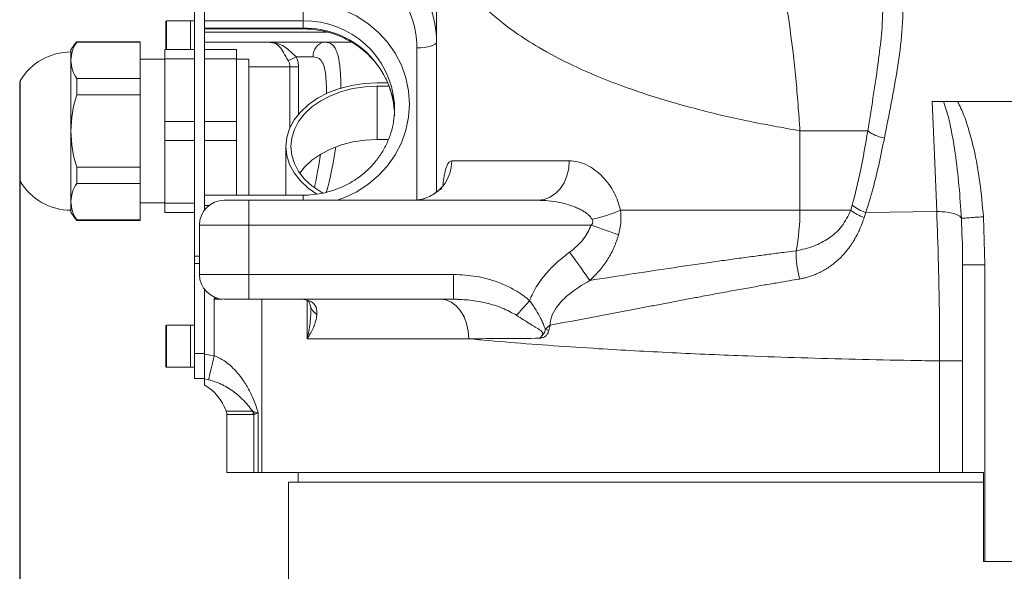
# Model space of a CAD drawing. Header units: millimetres. Extents: x 176 to 9387, y -11044 to -3322.
# Tile 38 of 256: x 1078 to 1278, y -6033 to -5921. Entities that reach past the tile are written whole.
import ezdxf

# ---------------------------------------------------------------- set-up
doc = ezdxf.new("R2010")
doc.units = ezdxf.units.MM
doc.header["$LTSCALE"] = 0.3175
doc.layers.add('1轮廓实线层', color=7, linetype='Continuous', lineweight=18)
doc.layers.add('7标注层', color=4, linetype='Continuous', lineweight=13)
doc.styles.add('标准汉字', font='gbenor.shx', dxfattribs={"bigfont": 'gbcbig.shx'})
doc.dimstyles.new('M1：18.5', dxfattribs={"dimscale": 18.5, "dimtxt": 3.5, "dimasz": 2.5, "dimexe": 2, "dimexo": 0, "dimgap": 1.5, "dimtad": 1, "dimdec": 4, "dimdsep": 46, "dimtxsty": '标准汉字', "dimcen": 5, "dimdle": 5, "dimclrd": 1, "dimclre": 1, "dimclrt": 256, "dimadec": 4, "dimazin": 2, "dimtfac": 1, "dimtdec": 4, "dimtmove": 2, "dimatfit": 3, "dimfxl": 1, "dimfrac": 2, "dimtolj": 1, "dimarcsym": 0})

# ---------------------------------------------------------------- blocks, each defined once
blk = doc.blocks.new('*D31')
at = {"layer": '7标注层', "color": 1, "lineweight": -2, "ltscale": 20, "transparency": 16777216}
for p, q in [((1078.47, -5944.61), (1078.47, -6356.26)), ((1292.85, -6195.93), (1292.85, -6356.26)), ((1124.72, -6319.26), (1246.6, -6319.26))]:
    blk.add_line(p, q, dxfattribs=at)
at = {"layer": '7标注层', "color": 1, "transparency": 16777216}
for points in [[(1124.72, -6311.55), (1124.72, -6326.97), (1078.47, -6319.26)], [(1246.6, -6326.97), (1246.6, -6311.55), (1292.85, -6319.26)]]:
    blk.add_solid(points, dxfattribs=at)
at = {"layer": 'Defpoints', "color": 0, "transparency": 16777216}
for p in [(1078.47, -5944.61), (1292.85, -6195.93), (1292.85, -6319.26)]:
    blk.add_point(p, dxfattribs=at)
at = {"layer": '7标注层', "transparency": 16777216, "insert": (1185.66, -6259.14), "char_height": 64.75, "attachment_point": 5, "style": '标准汉字'}
blk.add_mtext('\\A1;214', dxfattribs=at)

msp = doc.modelspace()

# ---------------------------------------------------------------- linework, layer by layer
at = {"layer": '1轮廓实线层', "ltscale": 20}
for p, q in [((1162.85143, -5897.93933), (1162.85143, -5956.2805)), ((1113.85142, -5969.23868), (1113.85142, -5904.45546)), ((1115.85142, -5959.95327), (1115.85142, -5904.45546)), ((1135.85142, -5917.94453), (1135.85142, -5921.69597)), ((1108.05142, -5927.45327), (1108.05142, -5921.80328)), ((1113.05142, -5921.70327), (1108.15142, -5921.70327)), ((1108.15142, -5921.70327), (1108.15142, -5927.45327)), ((1113.85142, -5921.70327), (1113.05142, -5921.70327)), ((1113.05142, -5927.45327), (1113.05142, -5921.70327)), ((1135.85142, -5921.69597), (1115.85142, -5921.69597)), ((1135.85142, -5923.17083), (1135.85142, -5921.69597)), ((1115.85142, -5923.17083), (1135.85142, -5923.17083)), ((1115.85142, -5923.30431), (1135.85142, -5923.30431)), ((1115.85142, -5923.95328), (1140.68939, -5923.95328)), ((1135.85142, -5923.17083), (1135.85142, -5923.30431)), ((1102.85142, -5925.90072), (1090.01221, -5925.90072)), ((1090.01221, -5925.90072), (1090.01221, -5926.00172)), ((1090.01221, -5926.00172), (1102.85142, -5926.00172)), ((1102.85142, -5926.00172), (1102.85142, -5925.90072)), ((1102.85142, -5933.326), (1102.85142, -5926.00172)), ((1145.57159, -5925.95328), (1115.85142, -5925.95328)), ((1088.85143, -5927.45327), (1088.85143, -5929.66386)), ((1113.85142, -5927.45327), (1107.85142, -5927.45327)), ((1107.85142, -5929.36028), (1107.85142, -5927.45327)), ((1122.35143, -5927.45327), (1115.85142, -5927.45327)), ((1122.35143, -5927.45327), (1122.35143, -5929.36028)), ((1158.85142, -5957.9169), (1158.85142, -5927.14227)), ((1088.85143, -5929.66386), (1088.85143, -5943.95329)), ((1107.85142, -5929.45328), (1102.85142, -5929.45328)), ((1107.85142, -5929.36028), (1113.85142, -5929.36028)), ((1107.85142, -5942.04628), (1107.85142, -5929.36028)), ((1115.85142, -5929.36028), (1122.35143, -5929.36028)), ((1122.35143, -5929.36028), (1122.35143, -5942.04628)), ((1124.85142, -5929.45328), (1122.35143, -5929.45328)), ((1124.85142, -5929.45328), (1124.85142, -5956.91619)), ((1137.88084, -5928.95329), (1134.41991, -5928.95329)), ((1133.17597, -5930.95327), (1124.85142, -5930.95327)), ((1134.90086, -5930.95327), (1133.17597, -5930.95327)), ((1133.17597, -5943.26667), (1133.17597, -5930.95327)), ((1134.90086, -5930.95327), (1134.90086, -5940.5453)), ((1078.47059, -5935.41015), (1078.47059, -5934.08852)), ((1078.54024, -5933.83397), (1078.54024, -5935.18969)), ((1090.01221, -5933.326), (1090.01221, -5936.62901)), ((1102.85142, -5933.326), (1090.01221, -5933.326)), ((1102.85142, -5936.62901), (1102.85142, -5933.326)), ((1152.92657, -5934.1923), (1150.85142, -5934.1923)), ((1078.47059, -5953.81803), (1078.47059, -5935.41015)), ((1078.54024, -5935.18969), (1078.54024, -5954.07261)), ((1150.85142, -5934.88827), (1153.23709, -5934.88827)), ((1150.85142, -5934.88827), (1150.85142, -5945.65932)), ((1090.01221, -5936.62901), (1102.85142, -5936.62901)), ((1102.85142, -5951.27755), (1102.85142, -5936.62901)), ((1154.35142, -5939.37282), (1154.3227, -5938.38818)), ((1268.30923, -5937.95327), (1317.39471, -5937.95327)), ((1113.85142, -5942.04628), (1107.85142, -5942.04628)), ((1107.85142, -5945.86028), (1107.85142, -5942.04628)), ((1122.35143, -5942.04628), (1115.85142, -5942.04628)), ((1122.35143, -5942.04628), (1122.35143, -5945.86028)), ((1088.85143, -5943.95329), (1088.85143, -5958.24269)), ((1236.38267, -5943.90063), (1250.1081, -5943.90063)), ((1236.38267, -5959.95327), (1236.38267, -5943.90063)), ((1107.85142, -5945.86028), (1113.85142, -5945.86028)), ((1107.85142, -5958.54628), (1107.85142, -5945.86028)), ((1115.85142, -5945.86028), (1122.35143, -5945.86028)), ((1122.35143, -5945.86028), (1122.35143, -5956.91619)), ((1150.85142, -5945.65932), (1153.08264, -5945.65932)), ((1132.35142, -5947.06775), (1132.35142, -5956.91619)), ((1165.91856, -5949.95328), (1189.70893, -5949.95328)), ((1102.85142, -5951.27755), (1090.01221, -5951.27755)), ((1090.01221, -5951.27755), (1090.01221, -5954.58057)), ((1102.85142, -5954.58057), (1102.85142, -5951.27755)), ((1090.01221, -5954.58057), (1102.85142, -5954.58057)), ((1102.85142, -5961.90483), (1102.85142, -5954.58057)), ((1088.85143, -5958.24269), (1088.85143, -5960.45328)), ((1102.85142, -5958.45328), (1107.85142, -5958.45328)), ((1135.85142, -5956.91619), (1115.85142, -5956.91619)), ((1124.85142, -5957.95328), (1124.85142, -5962.95328)), ((1124.85142, -5957.95328), (1183.3617, -5957.95328)), ((1135.85142, -5957.95328), (1135.85142, -5956.91619)), ((1159.59241, -5957.80736), (1158.1073, -5957.95328)), ((1113.85142, -5958.54628), (1107.85142, -5958.54628)), ((1107.85142, -5960.45328), (1107.85142, -5958.54628)), ((1107.85142, -5960.45328), (1113.85142, -5960.45328)), ((1116.75015, -5959.03128), (1115.85142, -5959.03128)), ((1200.05823, -5959.95327), (1236.38267, -5959.95327)), ((1246.69895, -5959.95327), (1236.38267, -5959.95327)), ((1246.97445, -5958.96372), (1246.69895, -5959.95327)), ((1249.39704, -5961.40031), (1249.71425, -5960.44924)), ((1249.71431, -5960.44917), (1264.06607, -5960.21337)), ((1102.85142, -5961.90483), (1090.01221, -5961.90483)), ((1090.01221, -5961.90483), (1090.01221, -5962.00583)), ((1090.01221, -5962.00583), (1102.85142, -5962.00583)), ((1102.85142, -5962.00583), (1102.85142, -5961.90483)), ((1269.17245, -5964.80281), (1269.07299, -5961.61879)), ((1273.52082, -5961.27928), (1273.80832, -5970.99149)), ((1124.85142, -5962.95328), (1114.85142, -5962.95328)), ((1114.85142, -5972.95329), (1114.85142, -5962.95328)), ((1124.85142, -5962.95328), (1124.85142, -5972.95329)), ((1194.15839, -5962.95328), (1124.85142, -5962.95328)), ((1269.18765, -5965.28917), (1269.17245, -5964.80281)), ((1113.85142, -5970.70054), (1113.85142, -5969.23868)), ((1113.85142, -5969.23868), (1114.85142, -5969.23868)), ((1113.85142, -5988.95329), (1113.85142, -5970.70054)), ((1114.85142, -5970.70054), (1113.85142, -5970.70054)), ((1269.323, -5970.99149), (1269.323, -6012.95328)), ((1269.323, -5970.99149), (1273.80832, -5970.99149)), ((1273.80832, -5970.99149), (1273.80832, -6030.95328)), ((1124.85142, -5972.95329), (1114.85142, -5972.95329)), ((1166.29666, -5972.95329), (1124.85142, -5972.95329)), ((1124.85142, -5972.95329), (1124.85142, -5977.95328)), ((1166.29666, -5972.95329), (1166.29666, -5977.95328)), ((1115.85142, -5989.03594), (1115.85142, -5975.95328)), ((1117.85429, -5977.95328), (1118.06524, -5977.59059)), ((1118.37151, -5977.65277), (1117.85429, -5977.95328)), ((1117.85429, -5989.37629), (1117.85429, -5977.95328)), ((1117.85429, -5977.95328), (1119.53263, -5977.95328)), ((1166.29666, -5977.95328), (1124.85142, -5977.95328)), ((1127.46951, -5977.95328), (1127.46951, -6012.95328)), ((1136.65508, -5985.95328), (1136.65508, -5978.15796)), ((1166.21599, -5977.87098), (1167.94563, -5978.00128)), ((1108.05142, -5991.60328), (1108.05142, -5983.30327)), ((1113.05142, -5983.20329), (1108.15142, -5983.20329)), ((1108.15142, -5983.20329), (1108.15142, -5991.70328)), ((1113.85142, -5983.20329), (1113.05142, -5983.20329)), ((1113.05142, -5991.70328), (1113.05142, -5983.20329)), ((1185.55303, -5984.28776), (1185.824, -5983.19079)), ((1169.36683, -5985.95328), (1136.65508, -5985.95328)), ((1113.85142, -5988.95329), (1115.85142, -5988.95329)), ((1113.85142, -5993.95328), (1113.85142, -5988.95329)), ((1115.85142, -5988.95329), (1115.85142, -5993.95328)), ((1115.85142, -5989.03594), (1115.85142, -5994.07312)), ((1115.85142, -5989.03596), (1117.85429, -5989.37629)), ((1108.15142, -5991.70328), (1113.05142, -5991.70328)), ((1113.05142, -5991.70328), (1113.85142, -5991.70328)), ((1269.323, -5990.4235), (1264.66552, -5990.4235)), ((1264.66552, -6012.95328), (1264.66552, -5990.4235)), ((1115.85142, -5993.95328), (1113.85142, -5993.95328)), ((1115.85142, -5994.07312), (1115.85142, -5995.2932)), ((1115.85142, -5994.07312), (1116.69813, -5994.23529)), ((1120.27567, -6000.60908), (1125.62374, -6000.60908)), ((1120.39082, -6001.27792), (1120.39082, -6012.95328)), ((1125.73532, -6001.27792), (1120.39082, -6001.27792)), ((1125.86132, -6001.25373), (1125.73532, -6001.2779)), ((1125.86132, -6012.95328), (1125.86132, -6001.25373)), ((1126.76432, -6012.95328), (1126.76432, -6000.95328)), ((1125.86132, -6012.95328), (1120.39082, -6012.95328)), ((1127.46951, -6012.95328), (1126.76432, -6012.95328)), ((1264.66552, -6012.95328), (1127.46951, -6012.95328)), ((1134.85141, -6012.95328), (1134.85141, -6014.95328)), ((1269.323, -6012.95328), (1264.66552, -6012.95328)), ((1269.323, -6012.95328), (1273.51455, -6012.95328)), ((1273.51455, -6030.95328), (1273.51455, -6012.95328)), ((1132.85143, -6014.95328), (1132.85143, -6157.73461)), ((1132.85143, -6014.95328), (1273.51455, -6014.95328)), ((1273.80832, -6030.95328), (1273.51455, -6030.95328)), ((1311.89452, -6030.95328), (1273.80832, -6030.95328))]:
    msp.add_line(p, q, dxfattribs=at)
at = {"layer": '1轮廓实线层', "lineweight": 0, "ltscale": 20}
for points in [[(1135.85142, -5917.94453), (1138.65774, -5918.12029), (1141.41603, -5918.64453), (1144.07912, -5919.5083), (1146.60143, -5920.69682), (1148.93979, -5922.18975), (1151.05422, -5923.96155), (1152.90852, -5925.98189), (1154.47097, -5928.21621), (1155.71483, -5930.6263), (1156.61882, -5933.1709), (1157.16748, -5935.80646), (1157.35142, -5938.4879), (1157.16748, -5941.16935), (1156.61882, -5943.80492), (1155.71483, -5946.34951), (1154.47097, -5948.7596), (1152.90852, -5950.99392), (1151.05422, -5953.01426), (1148.93979, -5954.78606), (1146.60143, -5956.27899), (1144.07912, -5957.46751), (1142.72452, -5957.95328)], [(1162.85143, -5925.96238), (1162.77457, -5926.19256), (1162.54694, -5926.4139), (1162.1773, -5926.61789), (1161.67985, -5926.79669), (1161.0737, -5926.94343), (1160.38216, -5927.05246), (1159.63178, -5927.11961), (1158.85142, -5927.14227)], [(1150.85142, -5934.1923), (1148.21859, -5934.32335), (1145.63936, -5934.71384), (1143.16625, -5935.35582), (1140.84956, -5936.23623), (1138.73651, -5937.33713), (1136.87006, -5938.63612), (1135.28823, -5940.10676), (1134.02322, -5941.7191), (1133.1008, -5943.44031), (1132.53972, -5945.23538), (1132.35142, -5947.06775), (1132.53972, -5948.90013), (1133.1008, -5950.6952), (1134.02322, -5952.41642), (1135.28823, -5954.02875), (1136.87006, -5955.49939), (1138.62141, -5956.72839)], [(1139.86329, -5956.54703), (1139.39137, -5956.2724), (1137.6258, -5955.04362), (1136.12949, -5953.65248), (1134.93286, -5952.1273), (1134.0603, -5950.49911), (1133.52955, -5948.80108), (1133.35142, -5947.06775), (1133.52955, -5945.33443), (1134.0603, -5943.6364), (1134.93286, -5942.00821), (1136.12949, -5940.48303), (1137.6258, -5939.09189), (1139.39137, -5937.86311), (1141.39021, -5936.82172), (1143.58166, -5935.9889), (1145.9211, -5935.38162), (1148.36091, -5935.01223), (1150.85142, -5934.88827)], [(1264.06612, -5960.21337), (1263.60796, -5948.77474), (1263.17467, -5937.95327)], [(1135.1552, -5952.45328), (1136.12949, -5951.25408), (1137.6258, -5949.86294), (1139.39137, -5948.63416), (1141.39021, -5947.59278), (1143.58166, -5946.75995), (1145.9211, -5946.15267), (1148.36091, -5945.78328), (1150.85142, -5945.65932)], [(1189.70893, -5949.95328), (1189.58696, -5951.514), (1189.22577, -5953.01474), (1188.63923, -5954.39784), (1187.84987, -5955.61014), (1186.88803, -5956.60504), (1185.79068, -5957.34432), (1184.59998, -5957.79956), (1183.3617, -5957.95328)], [(1194.15839, -5962.95328), (1194.93255, -5963.23356), (1195.6985, -5963.51085), (1196.44809, -5963.78222), (1197.17336, -5964.04479), (1197.86661, -5964.29577), (1198.52049, -5964.53249), (1199.12803, -5964.75245), (1199.68279, -5964.95328)], [(1189.77817, -5968.46211), (1190.40183, -5969.32326), (1191.01441, -5970.16915), (1191.60507, -5970.98475), (1192.16331, -5971.75559), (1192.67923, -5972.46798), (1193.14368, -5973.1093), (1193.5484, -5973.66815), (1193.88623, -5974.13465)], [(1163.62337, -5977.95328), (1164.74386, -5978.107), (1165.82129, -5978.56225), (1166.81426, -5979.30152), (1167.6846, -5980.29643), (1168.39888, -5981.50871), (1168.92963, -5982.89181), (1169.25647, -5984.39256), (1169.36683, -5985.95328)], [(1179.03033, -5981.20324), (1179.27876, -5980.92387), (1179.55868, -5980.6091), (1179.8664, -5980.26308), (1180.19785, -5979.89036), (1180.54869, -5979.49583), (1180.91429, -5979.08471), (1181.28986, -5978.6624), (1181.67042, -5978.23447)], [(1117.85429, -5989.37629), (1117.63506, -5990.29764), (1117.42376, -5991.18563), (1117.22806, -5992.00813), (1117.05503, -5992.73532), (1116.91094, -5993.3409), (1116.80101, -5993.80295), (1116.7292, -5994.10471), (1116.69813, -5994.23529)]]:
    msp.add_lwpolyline(points, dxfattribs=at)
for centre, radius, start, end in [((1108.15142, -5921.80328), 0.1, 90, 180), ((1136.20171, -5939.87444), 18.18185, 4.6888439, 91.1039198), ((1136.29198, -5941.22892), 18.06346, 1.2093182, 91.3975592), ((1112.53892, -5943.95328), 28.86776, 141.2918538, 145.1400912), ((1095.54738, -5929.77124), 6.69682, 145.7446915, 179.0812789), ((1140.60543, -5928.66878), 2.73941, 97.5756711, 185.9613399), ((1088.85142, -5939.93342), 11.98014, 90, 149.3940567), ((1095.54742, -5929.55647), 6.69685, 180.9188057, 214.2552239), ((1128.70389, -5918.72126), 11.72038, 290.4459352, 299.1894446), ((1078.97059, -5934.08853), 0.5, 149.3940567, 180), ((1112.53892, -5943.95328), 23.6875, 161.9887414, 180), ((1112.53892, -5943.95328), 23.6875, 180, 198.0112586), ((1157.98029, -5950.03409), 7.93868, 281.7166093, 0.5831836), ((1078.97059, -5953.81803), 0.5, 180, 210.6059433), ((1088.85142, -5947.97314), 11.98014, 210.6059433, 270), ((1095.54732, -5958.35007), 6.69676, 145.7445251, 179.081311), ((1095.54738, -5958.13532), 6.69682, 180.9187211, 214.2553085), ((1119.85142, -5962.95328), 5, 90, 180), ((1112.53892, -5943.95328), 28.86776, 214.8599088, 218.7081462), ((1188.62597, -5934.34668), 28.04272, 281.7734325, 294.0587239), ((1193.25807, -5960.07172), 43.12476, 349.1717457, 0.1573645), ((1252.08508, -5953.14939), 8.67774, 231.6339538, 251.9551036), ((1259.23488, -5968.18418), 23.6199, 179.9738017, 193.9232254), ((1119.85142, -5972.95328), 5, 180, 270), ((1140.33415, -5978.3588), 3.17983, 194.684659, 237.1518483), ((1108.15142, -5983.30328), 0.1, 90, 180), ((1180.01757, -5997.79517), 14.59765, 67.7157022, 70.6620392), ((1108.15142, -5991.60328), 0.1, 180, 270), ((1110.85142, -6003.95328), 10, 19.5372864, 60.1512472), ((1118.39081, -6001.27792), 2, 0, 19.5372864), ((1123.79758, -6001.30699), 2.06443, 1.4781678, 17.7349913)]:
    msp.add_arc(centre, radius, start, end, dxfattribs=at)
at = {"layer": '1轮廓实线层', "ltscale": 20}
for centre, major_axis, ratio, start_param, end_param in [((1142.85142, -5925.96238), (0, 20.11831), 0.994119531, 4.71238898, 5.450475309), ((1142.85142, -5927.14227), (0, 17.28988), 0.925396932, 4.71238898, 5.450474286), ((1126.85142, -5928.67853), (0, 46.70712), 0.363970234, 4.076486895, 4.305835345), ((1126.85142, -5927.65247), (0, 46.70712), 0.299740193, 4.075838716, 4.245987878)]:
    msp.add_ellipse(centre, major_axis=major_axis, ratio=ratio, start_param=start_param, end_param=end_param, dxfattribs=at)
for points, knots in [([(1236.38267, -5943.90063), (1232.88801, -5943.27946), (1225.8599, -5942.03022), (1216.00292, -5939.71745), (1206.71531, -5937.07916), (1198.11765, -5934.08217), (1190.26948, -5930.73556), (1183.86676, -5927.35928), (1178.71493, -5924.04647), (1174.61169, -5920.8737), (1171.05293, -5917.49129), (1168.10307, -5913.92643), (1165.76827, -5910.17886), (1164.11772, -5906.27749), (1163.15601, -5902.7374), (1163.03301, -5900.46553), (1162.98533, -5899.58496)], [0, 0, 0, 0, 7.32435259, 14.730037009, 22.222828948, 29.755420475, 37.415295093, 45.207385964, 51.035375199, 56.96708632, 63.004218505, 69.148364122, 75.258720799, 81.509503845, 87.73088365, 91.66842043, 91.66842043, 91.66842043, 91.66842043]), ([(1236.38267, -5943.90063), (1236.26295, -5942.11761), (1236.02234, -5938.53389), (1235.55533, -5933.23254), (1234.90662, -5927.15161), (1234.01061, -5920.39513), (1233.16885, -5915.84559), (1232.74203, -5913.53875)], [0, 0, 0, 0, 4.935702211, 9.920360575, 14.96613939, 22.675103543, 30.604515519, 30.604515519, 30.604515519, 30.604515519]), ([(1257.36743, -5916.4711), (1257.29697, -5918.94174), (1257.15637, -5923.8718), (1256.18488, -5931.1482), (1254.88034, -5938.30024), (1253.9425, -5943.0344), (1253.47511, -5945.39371)], [0, 0, 0, 0, 7.368284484, 14.703087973, 21.998423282, 29.246028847, 29.246028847, 29.246028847, 29.246028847]), ([(1253.13678, -5919.89773), (1253.10248, -5920.94146), (1253.00628, -5923.86832), (1252.58848, -5927.24444), (1252.27414, -5929.70822), (1252.18823, -5930.3477), (1252.16509, -5930.51846), (1252.15827, -5930.56864), (1251.54928, -5935.0471), (1250.82825, -5939.47656), (1250.1081, -5943.90063)], [0, 0, 0, 0, 3.112033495, 8.726887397, 10.175644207, 10.556935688, 10.661566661, 10.692370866, 10.708817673, 24.216278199, 24.216278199, 24.216278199, 24.216278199]), ([(1135.85142, -5923.30431), (1136.24681, -5923.3116), (1137.44472, -5923.33369), (1139.43465, -5923.58843), (1141.76773, -5924.17291), (1144.00039, -5925.04348), (1146.09449, -5926.18013), (1148.01503, -5927.5649), (1149.73004, -5929.17412), (1151.21024, -5930.98109), (1152.43272, -5932.95563), (1153.36901, -5935.06551), (1154.03121, -5937.27367), (1154.21081, -5938.79047), (1154.30068, -5939.54947)], [0, 0, 0, 0, 1.155564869, 3.501014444, 5.847536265, 8.194518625, 10.542690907, 12.89278335, 15.245574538, 17.601735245, 19.961808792, 22.326141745, 24.694688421, 27.066976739, 27.066976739, 27.066976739, 27.066976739]), ([(1132.79809, -5929.70328), (1132.47291, -5929.13443), (1131.84323, -5928.03295), (1131.082, -5926.78701), (1130.21385, -5926.2095), (1129.46569, -5926.04767), (1129.0435, -5926.00129), (1128.84657, -5925.9856), (1128.71817, -5925.97798), (1128.60469, -5925.97241), (1128.5037, -5925.96801), (1128.36304, -5925.96349), (1128.26386, -5925.9611), (1128.17458, -5925.95925), (1128.09383, -5925.95788), (1127.99166, -5925.95652), (1127.91697, -5925.95574), (1127.84903, -5925.95519), (1127.78709, -5925.95473), (1127.71173, -5925.95432), (1127.65581, -5925.95408), (1127.60466, -5925.95388), (1127.55778, -5925.95376), (1127.50159, -5925.95362), (1127.45964, -5925.95354), (1127.38972, -5925.95342), (1127.30439, -5925.95336), (1127.19223, -5925.9533), (1127.04622, -5925.95329), (1126.93242, -5925.95328), (1126.85143, -5925.95328)], [0, 0, 0, 0, 1.70397744, 3.299500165, 4.766939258, 5.650266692, 5.87512671, 6.067577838, 6.234450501, 6.244772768, 6.38973002, 6.517846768, 6.631870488, 6.658314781, 6.757676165, 6.847110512, 6.927930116, 6.953054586, 7.023989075, 7.088492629, 7.147289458, 7.16743278, 7.21937882, 7.266892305, 7.310396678, 7.325799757, 7.444039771, 7.525779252, 7.607812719, 7.810263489, 7.810263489, 7.810263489, 7.810263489]), ([(1126.85143, -5925.95328), (1126.93241, -5925.95328), (1127.04626, -5925.95327), (1127.19245, -5925.95329), (1127.30494, -5925.95334), (1127.4476, -5925.95345), (1127.64236, -5925.95377), (1127.90554, -5925.95486), (1128.26537, -5925.95835), (1128.76349, -5925.97012), (1129.46161, -5926.01118), (1130.48269, -5926.16294), (1131.70155, -5926.63258), (1133.02039, -5927.58936), (1133.94909, -5928.49444), (1134.41991, -5928.95329)], [0, 0, 0, 0, 0.204467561, 0.287430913, 0.370113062, 0.489834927, 0.650488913, 0.868693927, 1.170430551, 1.598030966, 2.223093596, 3.1780366, 4.824696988, 6.653306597, 8.533609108, 8.533609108, 8.533609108, 8.533609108]), ([(1140.24428, -5925.95328), (1140.7751, -5926.04584), (1141.58156, -5926.18645), (1142.32121, -5927.14655), (1142.88193, -5928.43267), (1143.27807, -5930.58593), (1143.4663, -5933.16728), (1143.46993, -5934.81962), (1143.47119, -5935.39413)], [0, 0, 0, 0, 2.505210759, 3.806056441, 5.154438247, 7.508179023, 9.770860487, 10.976922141, 10.976922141, 10.976922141, 10.976922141]), ([(1133.17597, -5930.95327), (1133.15233, -5930.70585), (1133.12053, -5930.37301), (1132.95265, -5929.96525), (1132.85421, -5929.7984), (1132.79809, -5929.70328)], [0, 0, 0, 0, 0.736577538, 0.990859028, 1.328042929, 1.328042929, 1.328042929, 1.328042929]), ([(1134.41991, -5928.95329), (1134.49135, -5929.10595), (1134.73459, -5929.62569), (1134.88646, -5930.32237), (1134.89845, -5930.84794), (1134.90086, -5930.95327)], [0, 0, 0, 0, 0.520713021, 1.772677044, 2.086505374, 2.086505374, 2.086505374, 2.086505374]), ([(1140.54864, -5936.45206), (1140.5492, -5935.75115), (1140.55037, -5934.31271), (1140.38704, -5932.2412), (1140.02051, -5930.51403), (1139.5068, -5929.66106), (1138.83893, -5929.08635), (1138.31847, -5929.01407), (1137.88084, -5928.95329)], [0, 0, 0, 0, 1.666733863, 3.420572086, 5.164119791, 6.70431419, 7.042120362, 8.82703265, 8.82703265, 8.82703265, 8.82703265]), ([(1154.30372, -5938.40444), (1154.3274, -5939.05845), (1154.37878, -5940.47699), (1154.07426, -5942.64967), (1153.47442, -5944.87567), (1152.5649, -5947.00844), (1151.37203, -5949.01051), (1149.9138, -5950.84755), (1148.2163, -5952.48803), (1146.30874, -5953.90424), (1144.224, -5955.07185), (1141.99782, -5955.97289), (1139.66837, -5956.58685), (1137.60199, -5956.87799), (1136.32483, -5956.90586), (1135.85142, -5956.91619)], [0, 0, 0, 0, 2.027873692, 4.398463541, 6.768692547, 9.137150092, 11.502726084, 13.864668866, 16.222678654, 18.576773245, 20.927258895, 23.274597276, 25.61935145, 27.962151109, 29.342083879, 29.342083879, 29.342083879, 29.342083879]), ([(1263.17467, -5937.95327), (1263.81082, -5937.95327), (1264.62466, -5937.95327), (1265.32087, -5937.95327), (1265.47289, -5937.95327)], [0, 0, 0, 0, 1.796417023, 2.298217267, 2.298217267, 2.298217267, 2.298217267]), ([(1269.07315, -5961.61867), (1268.92546, -5959.41559), (1268.62982, -5955.00577), (1267.98274, -5949.42717), (1267.2471, -5944.89301), (1266.55531, -5941.37861), (1265.83435, -5939.09712), (1265.47289, -5937.95327)], [0, 0, 0, 0, 6.636593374, 13.284182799, 16.855579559, 20.423727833, 24.011331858, 24.011331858, 24.011331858, 24.011331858]), ([(1265.47289, -5937.95327), (1266.11772, -5937.95327), (1267.01465, -5937.95327), (1268.0252, -5937.95327), (1268.30923, -5937.95327)], [0, 0, 0, 0, 2.039136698, 2.836342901, 2.836342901, 2.836342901, 2.836342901]), ([(1268.30923, -5937.95327), (1268.75519, -5938.90273), (1269.65167, -5940.81136), (1270.69681, -5944.02685), (1271.86165, -5948.51581), (1272.90401, -5954.33941), (1273.31491, -5958.96105), (1273.52102, -5961.27927)], [0, 0, 0, 0, 3.150640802, 6.333545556, 10.135653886, 17.075410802, 24.059750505, 24.059750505, 24.059750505, 24.059750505]), ([(1250.1081, -5943.90063), (1249.65255, -5946.61184), (1248.79986, -5951.6867), (1247.55448, -5956.65138), (1246.97445, -5958.96372)], [0, 0, 0, 0, 8.226123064, 15.397690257, 15.397690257, 15.397690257, 15.397690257]), ([(1253.47511, -5945.39371), (1253.12135, -5945.29945), (1252.40451, -5945.10844), (1251.45452, -5944.73782), (1250.64673, -5944.32896), (1250.28608, -5944.04216), (1250.1081, -5943.90063)], [0, 0, 0, 0, 0.918206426, 1.860610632, 2.803020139, 3.72123285, 3.72123285, 3.72123285, 3.72123285]), ([(1253.47523, -5945.39354), (1253.1076, -5947.22113), (1252.39834, -5950.74701), (1251.1529, -5955.77464), (1250.18053, -5958.93423), (1249.71431, -5960.44917)], [0, 0, 0, 0, 5.576313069, 10.758091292, 15.531184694, 15.531184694, 15.531184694, 15.531184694]), ([(1164.12236, -5954.83256), (1164.14178, -5954.64058), (1164.2209, -5953.85808), (1164.41552, -5952.72795), (1164.70963, -5951.49862), (1165.06413, -5950.61863), (1165.46521, -5950.05775), (1165.76816, -5949.98794), (1165.91856, -5949.95328)], [0, 0, 0, 0, 0.339055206, 1.381930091, 2.424325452, 3.459949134, 4.484082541, 5.493718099, 5.493718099, 5.493718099, 5.493718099]), ([(1189.70893, -5949.95328), (1190.28499, -5949.99493), (1191.44526, -5950.07882), (1193.20205, -5950.73823), (1194.89306, -5951.75329), (1196.43096, -5953.09483), (1197.74521, -5954.65962), (1198.78934, -5956.3621), (1199.58059, -5958.11775), (1199.90352, -5959.35876), (1200.05823, -5959.95327)], [0, 0, 0, 0, 2.191714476, 4.414436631, 6.605920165, 8.697733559, 10.638012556, 12.406586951, 14.014656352, 15.49341313, 15.49341313, 15.49341313, 15.49341313]), ([(1163.8881, -5955.67327), (1163.85849, -5955.64314), (1163.76885, -5955.55195), (1163.3038, -5955.9655), (1162.41, -5956.63191), (1161.13477, -5957.37684), (1160.07303, -5957.67011), (1159.53744, -5957.81806)], [0, 0, 0, 0, 0.550456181, 1.666057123, 2.774836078, 3.898010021, 5.041353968, 5.041353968, 5.041353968, 5.041353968]), ([(1119.85143, -5957.95328), (1119.91822, -5957.95328), (1120.02096, -5957.95328), (1120.64445, -5957.95328), (1121.28975, -5957.95328), (1122.09079, -5957.95328), (1123.25487, -5957.95328), (1124.22244, -5957.95328), (1124.85142, -5957.95328)], [0, 0, 0, 0, 1.197283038, 1.841797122, 2.49999461, 3.158192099, 3.802710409, 4.999995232, 4.999995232, 4.999995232, 4.999995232]), ([(1194.34787, -5961.79944), (1194.09703, -5961.47461), (1193.71068, -5960.97432), (1193.02072, -5960.45614), (1192.38772, -5960.04985), (1191.61144, -5959.64622), (1190.6806, -5959.2471), (1189.35036, -5958.78445), (1187.59673, -5958.34636), (1185.49209, -5958.01745), (1184.06468, -5957.97446), (1183.3617, -5957.95328)], [0, 0, 0, 0, 1.166205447, 1.796163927, 2.506485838, 3.376518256, 4.381248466, 5.522388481, 7.598246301, 9.843754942, 12.022765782, 12.022765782, 12.022765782, 12.022765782]), ([(1199.68279, -5964.95328), (1199.87585, -5964.12039), (1200.25864, -5962.46903), (1200.12464, -5960.78696), (1200.05823, -5959.95327)], [0, 0, 0, 0, 2.559070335, 5.073847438, 5.073847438, 5.073847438, 5.073847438]), ([(1246.69895, -5959.95327), (1246.14517, -5961.09909), (1245.05557, -5963.3536), (1242.32182, -5965.69814), (1239.18299, -5967.3882), (1236.84982, -5967.90164), (1235.61499, -5968.17338)], [0, 0, 0, 0, 3.809415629, 7.495362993, 10.838158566, 14.596333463, 14.596333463, 14.596333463, 14.596333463]), ([(1246.97445, -5958.96372), (1247.34194, -5959.23355), (1248.08354, -5959.77806), (1249.16746, -5960.22419), (1249.71425, -5960.44924)], [0, 0, 0, 0, 1.555716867, 3.139385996, 3.139385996, 3.139385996, 3.139385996]), ([(1269.07298, -5961.61875), (1269.02618, -5961.52715), (1268.86571, -5961.21307), (1268.01866, -5960.73881), (1266.29761, -5960.31638), (1264.8098, -5960.24792), (1264.06589, -5960.21369)], [0, 0, 0, 0, 0.655579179, 2.247898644, 3.840226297, 5.432554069, 5.432554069, 5.432554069, 5.432554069]), ([(1264.66552, -5990.42424), (1264.65734, -5987.36696), (1264.64098, -5981.2524), (1264.49067, -5973.15451), (1264.2966, -5966.13606), (1264.14289, -5962.19032), (1264.06589, -5960.21369)], [0, 0, 0, 0, 9.029787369, 18.059605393, 24.127771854, 30.219156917, 30.219156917, 30.219156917, 30.219156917]), ([(1194.15839, -5962.95328), (1194.23594, -5962.86162), (1194.38011, -5962.69121), (1194.49232, -5962.38568), (1194.48649, -5962.07318), (1194.39534, -5961.89319), (1194.34787, -5961.79944)], [0, 0, 0, 0, 0.361376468, 0.671848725, 0.967146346, 1.288158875, 1.288158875, 1.288158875, 1.288158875]), ([(1236.30896, -5973.86764), (1236.57173, -5973.81698), (1237.12174, -5973.71095), (1237.93057, -5973.4952), (1238.73735, -5973.23493), (1239.55999, -5972.91899), (1240.44355, -5972.51852), (1241.37732, -5972.01896), (1242.33326, -5971.41835), (1243.22915, -5970.76097), (1244.41396, -5969.75996), (1245.74101, -5968.37067), (1246.85924, -5966.83039), (1247.60223, -5965.58981), (1248.08716, -5964.67631), (1248.57354, -5963.63293), (1249.01577, -5962.54374), (1249.27718, -5961.75977), (1249.39704, -5961.40031)], [0, 0, 0, 0, 0.805538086, 1.686076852, 2.51841083, 3.356426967, 4.336510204, 5.4343583, 6.537148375, 7.725169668, 8.766868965, 11.188012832, 13.46358904, 14.456421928, 15.522232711, 16.564336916, 17.910900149, 19.051078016, 19.051078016, 19.051078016, 19.051078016]), ([(1269.07315, -5961.61867), (1269.17922, -5961.60725), (1269.39137, -5961.58441), (1270.41706, -5961.50334), (1271.82457, -5961.39873), (1272.95554, -5961.31909), (1273.52102, -5961.27927)], [0, 0, 0, 0, 1.115247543, 2.230496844, 3.345743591, 4.460993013, 4.460993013, 4.460993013, 4.460993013]), ([(1189.77817, -5968.46211), (1190.80365, -5967.62513), (1192.66984, -5966.10199), (1193.69608, -5963.9312), (1194.15839, -5962.95328)], [0, 0, 0, 0, 3.964913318, 7.215381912, 7.215381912, 7.215381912, 7.215381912]), ([(1193.88623, -5974.13465), (1194.58742, -5973.4485), (1195.93822, -5972.12667), (1197.56586, -5969.83785), (1198.85378, -5967.4696), (1199.41061, -5965.77943), (1199.68279, -5964.95328)], [0, 0, 0, 0, 2.967463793, 5.716665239, 8.430165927, 11.024702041, 11.024702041, 11.024702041, 11.024702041]), ([(1269.22809, -5965.28838), (1269.27584, -5966.90265), (1269.33207, -5968.80334), (1269.31926, -5970.70453), (1269.31733, -5970.99103)], [0, 0, 0, 0, 4.844636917, 5.704231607, 5.704231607, 5.704231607, 5.704231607]), ([(1181.67042, -5978.23447), (1181.89263, -5977.6988), (1182.34552, -5976.60708), (1183.26628, -5975.04211), (1184.41941, -5973.43224), (1185.87446, -5971.77578), (1187.67348, -5970.06162), (1189.05434, -5969.0122), (1189.77817, -5968.46211)], [0, 0, 0, 0, 1.740571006, 3.547453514, 5.439788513, 7.683762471, 10.161457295, 12.891059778, 12.891059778, 12.891059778, 12.891059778]), ([(1235.61499, -5968.17338), (1234.92303, -5968.25832), (1233.20199, -5968.46958), (1230.59928, -5968.80752), (1227.58156, -5969.20364), (1224.45324, -5969.62782), (1221.0699, -5970.09719), (1216.1407, -5970.79581), (1209.66626, -5971.74297), (1201.68887, -5972.94532), (1196.5325, -5973.73129), (1193.88623, -5974.13465)], [0, 0, 0, 0, 1.935037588, 4.812850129, 7.347423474, 10.531116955, 13.816373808, 17.20429007, 25.080827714, 33.391983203, 42.154028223, 42.154028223, 42.154028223, 42.154028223]), ([(1181.67042, -5978.23447), (1181.09113, -5977.76103), (1179.86913, -5976.76232), (1177.70506, -5975.5227), (1174.73371, -5974.24074), (1170.89148, -5973.18569), (1167.8442, -5973.03156), (1166.29666, -5972.95329)], [0, 0, 0, 0, 2.249661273, 4.745695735, 7.475541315, 11.986682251, 16.641540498, 16.641540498, 16.641540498, 16.641540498]), ([(1185.824, -5983.19079), (1188.57483, -5982.68418), (1194.02811, -5981.67988), (1200.64526, -5980.41516), (1205.3376, -5979.51825), (1208.05131, -5978.99968), (1210.77628, -5978.48038), (1213.51187, -5977.96141), (1216.45917, -5977.40589), (1219.59683, -5976.8201), (1222.90247, -5976.21149), (1226.10735, -5975.63121), (1229.08567, -5975.1035), (1231.77458, -5974.63356), (1234.13188, -5974.23699), (1235.61822, -5973.98482), (1236.30896, -5973.86764)], [0, 0, 0, 0, 9.17117925, 18.181039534, 20.980080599, 23.763476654, 26.531327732, 29.28372491, 32.020714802, 35.346729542, 38.577001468, 41.711804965, 44.652604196, 47.148085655, 49.391785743, 51.33975339, 51.33975339, 51.33975339, 51.33975339]), ([(1193.88623, -5974.13465), (1192.30441, -5975.07841), (1189.76548, -5976.59323), (1187.22006, -5979.27562), (1186.01839, -5981.38855), (1185.88178, -5982.65503), (1185.824, -5983.19079)], [0, 0, 0, 0, 5.588581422, 8.970095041, 11.14510601, 12.739774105, 12.739774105, 12.739774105, 12.739774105]), ([(1124.85142, -5977.95328), (1124.22244, -5977.95328), (1123.25487, -5977.95328), (1122.09079, -5977.95328), (1121.28975, -5977.95328), (1120.64445, -5977.95328), (1120.02096, -5977.95328), (1119.91822, -5977.95328), (1119.85143, -5977.95328)], [0, 0, 0, 0, 1.197284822, 1.841803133, 2.500000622, 3.15819811, 3.802712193, 4.999995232, 4.999995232, 4.999995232, 4.999995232]), ([(1138.60937, -5981.03021), (1138.61458, -5980.53262), (1138.62315, -5979.71541), (1138.02244, -5978.78991), (1137.15417, -5978.22406), (1136.37789, -5978.07206), (1136.01229, -5978.00047)], [0, 0, 0, 0, 1.823681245, 2.995116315, 3.853756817, 4.618165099, 4.618165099, 4.618165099, 4.618165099]), ([(1136.80195, -5978.20098), (1136.89774, -5978.30871), (1137.11103, -5978.54857), (1137.22614, -5979.02364), (1137.28954, -5979.28534)], [0, 0, 0, 0, 0.549394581, 1.223220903, 1.223220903, 1.223220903, 1.223220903]), ([(1166.29666, -5977.95328), (1167.41696, -5977.99104), (1169.65782, -5978.06658), (1172.95687, -5978.68256), (1176.15108, -5979.61531), (1178.07999, -5980.67912), (1179.03033, -5981.20324)], [0, 0, 0, 0, 3.375234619, 6.751265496, 10.091265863, 13.334834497, 13.334834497, 13.334834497, 13.334834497]), ([(1184.85143, -5984.02109), (1184.78568, -5983.82791), (1184.62406, -5983.35308), (1184.30528, -5982.60628), (1183.76014, -5981.50732), (1182.93934, -5980.02144), (1182.11988, -5978.86743), (1181.67042, -5978.23447)], [0, 0, 0, 0, 0.60734869, 1.49281632, 2.444778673, 4.33605051, 6.633568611, 6.633568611, 6.633568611, 6.633568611]), ([(1137.37919, -5980.33262), (1137.38247, -5980.44784), (1137.40075, -5981.08869), (1137.30189, -5982.31476), (1137.08167, -5984.07472), (1136.803, -5985.30192), (1136.65508, -5985.95328)], [0, 0, 0, 0, 0.359486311, 1.999596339, 3.72958009, 5.686496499, 5.686496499, 5.686496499, 5.686496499]), ([(1137.25193, -5979.14096), (1137.33817, -5979.51143), (1137.43494, -5979.9272), (1137.38176, -5980.45357), (1137.37597, -5980.51092)], [0, 0, 0, 0, 1.242081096, 1.393943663, 1.393943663, 1.393943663, 1.393943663]), ([(1136.65508, -5985.95328), (1136.91505, -5985.54718), (1137.40347, -5984.78421), (1137.9388, -5983.694), (1138.31051, -5982.71365), (1138.54233, -5981.82886), (1138.58794, -5981.28547), (1138.60937, -5981.03021)], [0, 0, 0, 0, 1.303153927, 2.448286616, 3.516537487, 4.497811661, 5.367220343, 5.367220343, 5.367220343, 5.367220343]), ([(1179.03033, -5981.20324), (1179.99253, -5981.82312), (1181.14546, -5982.56586), (1182.42417, -5983.33624), (1182.95615, -5983.65309), (1183.46097, -5983.9595), (1183.84905, -5984.21228), (1184.10146, -5984.43099), (1184.21331, -5984.56759), (1184.27193, -5984.67734), (1184.30222, -5984.76262), (1184.31417, -5984.84478), (1184.31124, -5984.95521), (1184.2723, -5985.10765), (1184.10931, -5985.43417), (1183.92023, -5985.67113), (1183.77798, -5985.84941)], [0, 0, 0, 0, 3.292238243, 3.944812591, 4.589675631, 5.215462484, 5.795737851, 6.036946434, 6.229356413, 6.307110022, 6.387832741, 6.479959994, 6.535436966, 6.699618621, 6.936037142, 7.654221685, 7.654221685, 7.654221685, 7.654221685]), ([(1183.77798, -5985.84941), (1184.0475, -5985.54597), (1184.41163, -5985.13603), (1184.79162, -5984.50727), (1184.8317, -5984.18144), (1184.85143, -5984.02109)], [0, 0, 0, 0, 1.288325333, 1.740525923, 2.17866471, 2.17866471, 2.17866471, 2.17866471]), ([(1183.77798, -5985.84941), (1184.01335, -5985.79801), (1184.42125, -5985.70894), (1184.97981, -5985.42367), (1185.24628, -5985.07288), (1185.38685, -5984.79679), (1185.47371, -5984.59867), (1185.52314, -5984.40492), (1185.55303, -5984.28776)], [0, 0, 0, 0, 0.801271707, 1.388540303, 1.981203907, 2.041946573, 2.25196873, 2.573152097, 2.573152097, 2.573152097, 2.573152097]), ([(1184.85143, -5984.02109), (1185.01064, -5983.87515), (1185.33479, -5983.57803), (1185.65902, -5983.32137), (1185.824, -5983.19079)], [0, 0, 0, 0, 0.628539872, 1.279625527, 1.279625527, 1.279625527, 1.279625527]), ([(1169.36683, -5985.95328), (1171.67485, -5985.93514), (1176.29078, -5985.89885), (1181.28228, -5985.86589), (1183.77798, -5985.84941)], [0, 0, 0, 0, 7.205933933, 14.411521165, 14.411521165, 14.411521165, 14.411521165]), ([(1264.66553, -5990.4235), (1262.7186, -5990.39302), (1257.00017, -5990.30351), (1247.60752, -5990.10446), (1236.58451, -5989.80389), (1226.74135, -5989.46823), (1218.03478, -5989.1174), (1210.40152, -5988.76755), (1202.9209, -5988.38058), (1194.90223, -5987.9154), (1186.44019, -5987.35623), (1177.61181, -5986.69245), (1172.12973, -5986.20098), (1169.36683, -5985.95328)], [0, 0, 0, 0, 5.168558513, 15.180890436, 25.227858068, 35.309793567, 42.735441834, 50.216263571, 57.752373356, 65.343891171, 75.210402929, 85.237890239, 95.426564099, 95.426564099, 95.426564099, 95.426564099]), ([(1126.76432, -6000.95328), (1126.4627, -6000.03736), (1125.89457, -5998.3121), (1124.74677, -5995.97143), (1123.53108, -5994.03312), (1122.31283, -5992.51135), (1121.11348, -5991.33372), (1119.71648, -5990.21756), (1118.55661, -5989.69357), (1117.85429, -5989.37629)], [0, 0, 0, 0, 3.074993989, 5.792107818, 8.082733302, 10.036561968, 11.5876831, 12.987973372, 15.137377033, 15.137377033, 15.137377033, 15.137377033]), ([(1116.69813, -5994.23529), (1117.21558, -5994.37769), (1118.01138, -5994.5967), (1119.0052, -5995.01436), (1119.96193, -5995.47821), (1121.08682, -5996.1459), (1122.35374, -5997.07226), (1123.56598, -5998.15496), (1124.68734, -5999.35291), (1125.31047, -6000.18883), (1125.62372, -6000.60907)], [0, 0, 0, 0, 1.3286608, 2.043379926, 2.797031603, 4.172600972, 5.706726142, 7.471026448, 9.332314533, 11.213926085, 11.213926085, 11.213926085, 11.213926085]), ([(1125.62372, -6000.60908), (1125.62373, -6000.60909), (1125.66654, -6000.6519), (1125.71522, -6000.66502), (1125.7639, -6000.67813)], [0, 0, 0, 0, 0.0000187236, 0.1613840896, 0.1613840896, 0.1613840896, 0.1613840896]), ([(1125.73532, -6001.27792), (1125.73056, -6001.16398), (1125.72106, -6000.93612), (1125.65618, -6000.71809), (1125.62374, -6000.60908)], [0, 0, 0, 0, 0.3416602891, 0.6833091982, 0.6833091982, 0.6833091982, 0.6833091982]), ([(1125.7639, -6000.67813), (1125.76563, -6000.67869), (1125.90094, -6000.72214), (1126.20145, -6000.80576), (1126.56504, -6000.89889), (1126.75938, -6000.95197), (1126.76435, -6000.95333)], [0, 0, 0, 0, 0.006715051, 0.524465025, 1.02466926, 1.037797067, 1.037797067, 1.037797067, 1.037797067]), ([(1126.76435, -6000.95333), (1126.75933, -6000.95441), (1126.56912, -6000.99535), (1126.31094, -6001.07678), (1126.03421, -6001.16313), (1125.91362, -6001.25374), (1125.86133, -6001.25373), (1125.86132, -6001.25373)], [0, 0, 0, 0, 0.0125700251, 0.4766498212, 0.7196450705, 0.9634137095, 0.9634368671, 0.9634368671, 0.9634368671, 0.9634368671]), ([(1126.76432, -6012.95328), (1126.67075, -6012.95328), (1126.48363, -6012.95328), (1126.15814, -6012.95328), (1125.97981, -6012.95328), (1125.86132, -6012.95328)], [0, 0, 0, 0, 0.2268621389, 0.4537302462, 0.9029954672, 0.9029954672, 0.9029954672, 0.9029954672])]:
    msp.add_open_spline(points, degree=3, knots=knots, dxfattribs=at)

# ---------------------------------------------------------------- dimensions: what is measured, and where the dimension line sits
at = {"layer": '7标注层', "ltscale": 20}
dim = msp.add_linear_dim(base=(1292.85142, -6319.26011), p1=(1078.47059, -5944.61409), p2=(1292.85142, -6195.93222), dimstyle='M1：18.5', override={"dimdec": 0, "dimsah": 1, "dimtzin": 8}, dxfattribs=at)
dim.commit()
dim.dimension.update_dxf_attribs({"geometry": '*D31', "text_midpoint": (1185.66101, -6259.13511)})

doc.saveas('drawing.dxf')
